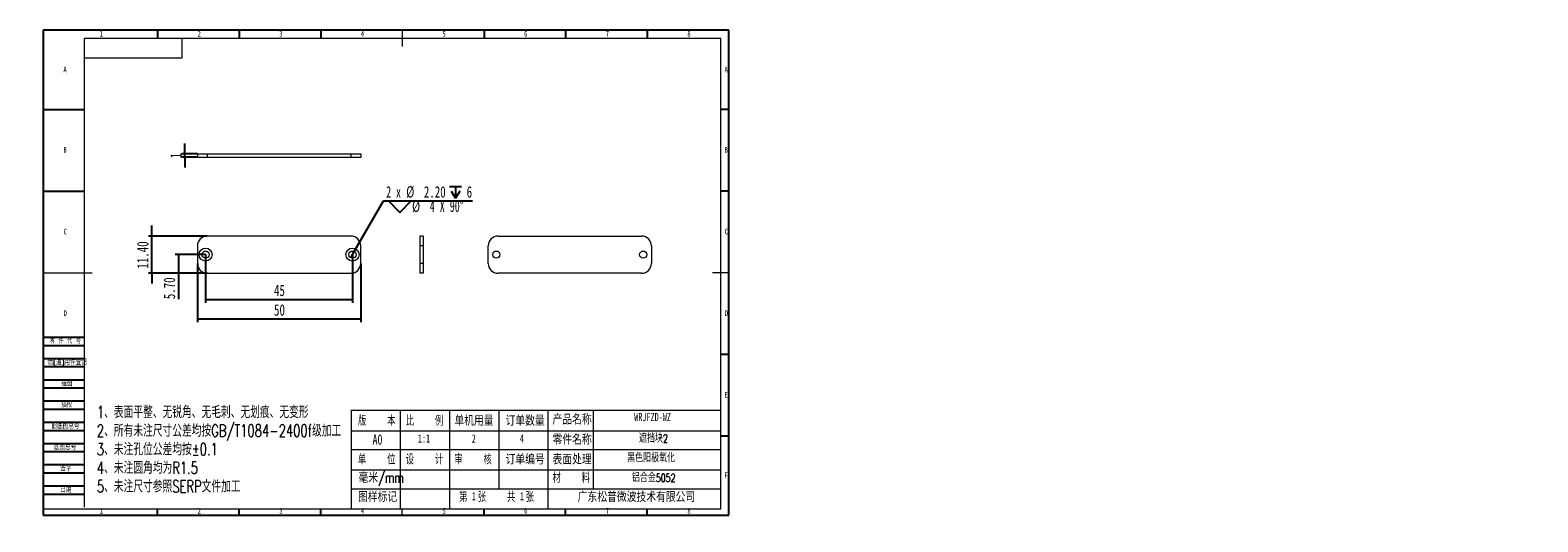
# Model space of a CAD drawing. Header units: millimetres. Extents: x -8 to 916, y -4 to 297.
import ezdxf

# ---------------------------------------------------------------- set-up
doc = ezdxf.new("R2010")
doc.units = ezdxf.units.MM
for name, color, linetype in [('10', 7, 'Continuous'), ('5', 7, 'Continuous'), ('9', 7, 'Continuous')]:
    doc.layers.add(name, color=color, linetype=linetype)
doc.styles.add('SLDTEXTSTYLE0', font='TXT', dxfattribs={"width": 0.7, "bigfont": 'bigfont'})
doc.styles.add('SLDTEXTSTYLE1', font='TXT', dxfattribs={"width": 0.7})
doc.styles.add('SLDTEXTSTYLE2', font='TXT', dxfattribs={"width": 0.614286, "bigfont": 'bigfont'})
doc.styles.add('SLDTEXTSTYLE3', font='TXT', dxfattribs={"width": 0.566667, "bigfont": 'bigfont'})
doc.styles.add('SLDTEXTSTYLE4', font='TXT', dxfattribs={"width": 0.633333})
doc.styles.add('SLDTEXTSTYLE5', font='TXT', dxfattribs={"width": 0.642857})
doc.dimstyles.new('SLDDIMSTYLE0', dxfattribs={"dimtxt": 7, "dimasz": 4.08, "dimexe": 0, "dimexo": 0.0625, "dimgap": 1.75, "dimtad": 2, "dimlfac": 0.5, "dimrnd": 1e-09, "dimzin": 12, "dimdsep": 46, "dimtxsty": 'SLDTEXTSTYLE1', "dimsah": 1, "dimcen": 0.09, "dimadec": 0, "dimazin": 3, "dimtfac": 1, "dimtofl": 0, "dimtmove": 0, "dimatfit": 3, "dimfxl": 0, "dimfrac": 2, "dimtolj": 1, "dimtzin": 12, "dimarcsym": 0})
doc.dimstyles.new('SLDDIMSTYLE1', dxfattribs={"dimtxt": 7, "dimasz": 4.08, "dimexe": 0, "dimexo": 0.0625, "dimgap": 1.75, "dimtad": 2, "dimlfac": 0.5, "dimrnd": 1e-09, "dimzin": 4, "dimdsep": 46, "dimtxsty": 'SLDTEXTSTYLE1', "dimsah": 1, "dimcen": 0.09, "dimadec": 0, "dimazin": 1, "dimtfac": 1, "dimtmove": 0, "dimatfit": 0, "dimfxl": 0, "dimfrac": 2, "dimtolj": 1, "dimtzin": 12, "dimarcsym": 0})
doc.dimstyles.new('SLDDIMSTYLE2', dxfattribs={"dimtxt": 7, "dimasz": 4.08, "dimexe": 0, "dimexo": 0.0625, "dimgap": 1.75, "dimtad": 2, "dimlfac": 0.5, "dimrnd": 1e-09, "dimzin": 4, "dimdsep": 46, "dimtxsty": 'SLDTEXTSTYLE1', "dimsah": 1, "dimcen": 0.09, "dimadec": 0, "dimazin": 1, "dimtfac": 1, "dimtofl": 0, "dimtmove": 0, "dimatfit": 3, "dimfxl": 0, "dimfrac": 2, "dimtolj": 1, "dimtzin": 12, "dimarcsym": 0})
doc.dimstyles.new('SLDDIMSTYLE3', dxfattribs={"dimtxt": 7, "dimasz": 4.08, "dimexe": 0, "dimexo": 0.0625, "dimgap": 1.75, "dimtad": 0, "dimtih": 1, "dimtoh": 1, "dimlfac": 0.5, "dimrnd": 1e-09, "dimzin": 4, "dimdsep": 46, "dimtxsty": 'SLDTEXTSTYLE1', "dimblk1": 'NONE', "dimsah": 1, "dimcen": 0, "dimadec": 0, "dimazin": 1, "dimtfac": 1, "dimtmove": 0, "dimatfit": 3, "dimldrblk": 'NONE', "dimfxl": 0, "dimfrac": 2, "dimtolj": 1, "dimtzin": 12, "dimarcsym": 0})
doc.dimstyles.new('SLDDIMSTYLE4', dxfattribs={"dimtxt": 7, "dimasz": 4.08, "dimexe": 0, "dimexo": 0.0625, "dimgap": 1.75, "dimtad": 2, "dimlfac": 0.5, "dimrnd": 1e-09, "dimzin": 12, "dimdsep": 46, "dimtxsty": 'SLDTEXTSTYLE1', "dimsah": 1, "dimcen": 0.09, "dimadec": 0, "dimazin": 3, "dimtfac": 1, "dimtmove": 0, "dimatfit": 0, "dimfxl": 0, "dimfrac": 2, "dimtolj": 1, "dimtzin": 12, "dimarcsym": 0})

# ---------------------------------------------------------------- blocks, each defined once
blk = doc.blocks.new('SW_NOTE_0')
at = {"layer": '10', "color": 0, "attachment_point": 1, "style": 'SLDTEXTSTYLE0'}
for s, insert, char_height in [('1\\M+18141\\M+1955C\\M+196CA\\M+195BD\\M+190AE\\M+18141\\M+19DD9锐\\M+18A70\\M+18141\\M+19DD9\\M+196D1\\M+18E68\\M+18141\\M+19DD9划\\M+18DAD\\M+18141\\M+19DD9变\\M+18C60', (0, 9.55), 7.40833), ('2\\M+18141\\M+18F8A\\M+1974C\\M+196A2\\M+1928D\\M+18EDA\\M+190A1\\M+18CF6\\M+18DB7\\M+18BCF\\M+188C2GB/T1084-2400f级\\M+189C1\\M+18D48', (0, -1.83), 7.40833), ('3\\M+18141\\M+196A2\\M+1928D\\M+18D45\\M+188CA\\M+18CF6\\M+18DB7\\M+18BCF\\M+188C2\\M+1817D0.1', (0, -13.21), 7.4083), ('4\\M+18141\\M+196A2\\M+1928D圆\\M+18A70\\M+18BCF为R1.5', (0, -24.58), 7.4083), ('5\\M+18141\\M+196A2\\M+1928D\\M+18EDA\\M+190A1\\M+18E51\\M+18FC6SERP\\M+195B6\\M+18C8F\\M+189C1\\M+18D48', (0, -35.96), 7.4083)]:
    blk.add_mtext(s, dxfattribs=dict(at, insert=insert, char_height=char_height))
blk = doc.blocks.new('_D')
at = {"layer": '10'}
for p, q in [((94.42, 154.17), (94.42, 118.17)), ((194.42, 154.17), (194.42, 118.17)), ((194.42, 120.17), (94.42, 120.17))]:
    blk.add_line(p, q, dxfattribs=at)
for points in [[(94.42, 120.17), (98.5, 119.67), (98.5, 120.68)], [(194.42, 120.17), (190.34, 120.68), (190.34, 119.67)]]:
    blk.add_solid(points, dxfattribs=at)
at = {"layer": '10', "insert": (141.35, 129.2), "char_height": 7, "attachment_point": 1, "style": 'SLDTEXTSTYLE1'}
blk.add_mtext('50', dxfattribs=at)
blk = doc.blocks.new('_D_1')
at = {"layer": '10'}
for p, q in [((66.42, 170.97), (66.42, 177.32)), ((100.42, 170.97), (64.42, 170.97)), ((66.42, 148.17), (66.42, 170.97)), ((100.42, 148.17), (64.42, 148.17)), ((66.42, 148.17), (66.42, 141.82))]:
    blk.add_line(p, q, dxfattribs=at)
for points in [[(66.42, 170.97), (66.93, 175.05), (65.91, 175.05)], [(66.42, 148.17), (65.91, 144.09), (66.93, 144.09)]]:
    blk.add_solid(points, dxfattribs=at)
at = {"layer": '10', "insert": (57.4, 151.03), "char_height": 7, "attachment_point": 1, "rotation": 90, "style": 'SLDTEXTSTYLE1'}
blk.add_mtext('11.40', dxfattribs=at)
blk = doc.blocks.new('_D_2')
at = {"layer": '10'}
for p, q in [((99.42, 159.57), (99.42, 130.17)), ((189.42, 159.57), (189.42, 130.17)), ((99.42, 132.17), (189.42, 132.17))]:
    blk.add_line(p, q, dxfattribs=at)
for points in [[(99.42, 132.17), (103.5, 131.67), (103.5, 132.68)], [(189.42, 132.17), (185.34, 132.68), (185.34, 131.67)]]:
    blk.add_solid(points, dxfattribs=at)
at = {"layer": '10', "insert": (141.35, 141.2), "char_height": 7, "attachment_point": 1, "style": 'SLDTEXTSTYLE1'}
blk.add_mtext('45', dxfattribs=at)
blk = doc.blocks.new('_D_3')
at = {"layer": '10'}
for p, q in [((99.42, 159.57), (80.74, 159.57)), ((82.74, 159.57), (82.74, 148.17)), ((100.42, 148.17), (80.74, 148.17)), ((82.74, 148.17), (82.74, 132.31))]:
    blk.add_line(p, q, dxfattribs=at)
for points in [[(82.74, 159.57), (82.24, 155.49), (83.25, 155.49)], [(82.74, 148.17), (83.25, 152.25), (82.24, 152.25)]]:
    blk.add_solid(points, dxfattribs=at)
at = {"layer": '10', "insert": (73.72, 132.31), "char_height": 7, "attachment_point": 1, "rotation": 90, "style": 'SLDTEXTSTYLE1'}
blk.add_mtext('5.70', dxfattribs=at)
blk = doc.blocks.new('SW_SYMBOL_HOLE_DEPTH')
at = {"layer": '10', "color": 0}
for p, q in [((0, 875), (800, 875)), ((100, 555), (400, 75)), ((400, 875), (400, 75)), ((700, 555), (400, 75))]:
    blk.add_line(p, q, dxfattribs=at)
blk = doc.blocks.new('SW_SYMBOL_HOLE_SINK')
at = {"layer": '10', "color": 0}
for p, q in [((0, 875), (800, 75)), ((800, 75), (1600, 875))]:
    blk.add_line(p, q, dxfattribs=at)
blk = doc.blocks.new('_D_4')
at = {"layer": '10'}
for p, q in [((190.52, 161.48), (208.46, 192.54)), ((208.46, 192.54), (262.86, 192.54)), ((188.32, 157.67), (190.52, 161.48))]:
    blk.add_line(p, q, dxfattribs=at)
blk.add_solid([(190.52, 161.48), (193, 164.76), (192.12, 165.27)], dxfattribs=at)
at = {"layer": '10', "xscale": 0.009023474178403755, "yscale": 0.009023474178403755, "zscale": 0.009023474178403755}
for name, p in [('SW_SYMBOL_HOLE_DEPTH', (248.94, 193.5)), ('SW_SYMBOL_HOLE_SINK', (211.19, 184.76))]:
    blk.add_blockref(name, p, dxfattribs=at)
at = {"layer": '10', "char_height": 7, "attachment_point": 1}
for s, insert, style in [('2 x', (210.05, 201.48), 'SLDTEXTSTYLE4'), ('%%c', (222.31, 201.51), 'SLDTEXTSTYLE1'), ('2.20', (233.16, 201.48), 'SLDTEXTSTYLE1'), ('6', (259.36, 201.48), 'SLDTEXTSTYLE1'), ('%%c', (225.91, 192.77), 'SLDTEXTSTYLE1'), ('4 X 90°', (236.77, 192.74), 'SLDTEXTSTYLE5')]:
    blk.add_mtext(s, dxfattribs=dict(at, insert=insert, style=style))
blk = doc.blocks.new('_NONE')
blk = doc.blocks.new('_D_5')
at = {"layer": '10'}
for p, q in [((86.76, 221.23), (86.76, 227.58)), ((94.42, 221.23), (84.76, 221.23)), ((94.42, 219.23), (84.76, 219.23)), ((86.76, 219.23), (86.76, 221.23)), ((86.76, 219.23), (86.76, 212.88))]:
    blk.add_line(p, q, dxfattribs=at)
for points in [[(86.76, 221.23), (87.26, 225.31), (86.25, 225.31)], [(86.76, 219.23), (86.25, 215.15), (87.26, 215.15)]]:
    blk.add_solid(points, dxfattribs=at)
at = {"layer": '10', "insert": (77.73, 218.59), "char_height": 7, "attachment_point": 1, "rotation": 90, "style": 'SLDTEXTSTYLE1'}
blk.add_mtext('1', dxfattribs=at)

msp = doc.modelspace()

# ---------------------------------------------------------------- linework, layer by layer
at = {"color": 7, "linetype": 'Continuous', "lineweight": 15}
for p, q in [((94.422, 221.231), (94.422, 219.231)), ((94.422, 221.231), (100.422, 221.231)), ((94.422, 219.231), (100.422, 219.231)), ((100.422, 221.231), (100.422, 219.231)), ((100.422, 221.231), (188.422, 221.231)), ((100.422, 219.231), (188.422, 219.231)), ((188.422, 221.231), (188.422, 219.231)), ((188.422, 221.231), (194.422, 221.231)), ((188.422, 219.231), (194.422, 219.231)), ((194.422, 221.231), (194.422, 219.231)), ((188.422, 170.975), (100.422, 170.975)), ((232.608, 170.975), (230.608, 170.975)), ((230.608, 170.975), (230.608, 164.975)), ((232.608, 170.975), (232.608, 164.975)), ((278.518, 170.975), (366.518, 170.975)), ((94.422, 164.975), (94.422, 154.175)), ((194.422, 154.175), (194.422, 164.975)), ((232.608, 164.975), (230.608, 164.975)), ((230.608, 164.975), (230.608, 154.175)), ((232.608, 164.975), (232.608, 154.175)), ((272.518, 154.175), (272.518, 164.975)), ((372.518, 164.975), (372.518, 154.175)), ((100.422, 148.175), (188.422, 148.175)), ((232.608, 154.175), (230.608, 154.175)), ((230.608, 154.175), (230.608, 148.175)), ((232.608, 148.175), (230.608, 148.175)), ((232.608, 154.175), (232.608, 148.175)), ((366.518, 148.175), (278.518, 148.175))]:
    msp.add_line(p, q, dxfattribs=at)
for centre, radius in [((99.422, 159.575), 4), ((99.422, 159.575), 2.2), ((189.422, 159.575), 4), ((189.422, 159.575), 2.2), ((277.518, 159.575), 2.2), ((367.518, 159.575), 2.2)]:
    msp.add_circle(centre, radius, dxfattribs=at)
for centre, start, end in [((100.422, 164.975), 90, 180), ((188.422, 164.975), 0, 90), ((278.518, 164.975), 90, 180), ((366.518, 164.975), 0, 90), ((100.422, 154.175), 180, 270), ((188.422, 154.175), 270, 0), ((278.518, 154.175), 180, 270), ((366.518, 154.175), 270, 0)]:
    msp.add_arc(centre, 6, start, end, dxfattribs=at)
at = {"layer": '10', "color": 7}
for p, q in [((0, 109), (25, 109)), ((0, 104), (25, 104)), ((0, 96), (25, 96)), ((0, 91), (25, 91)), ((0, 83), (25, 83)), ((0, 78), (25, 78)), ((0, 70), (25, 70)), ((0, 65), (25, 65)), ((0, 57), (25, 57)), ((0, 52), (25, 52)), ((0, 44), (25, 44)), ((0, 39), (25, 39)), ((0, 31), (25, 31)), ((0, 26), (25, 26)), ((0, 18), (25, 18)), ((0, 13), (25, 13))]:
    msp.add_line(p, q, dxfattribs=at)
at = {"layer": '10', "lineweight": 15}
for p, q in [((188.679, 64.43), (188.679, 3.896)), ((188.679, 64.43), (415, 64.43)), ((218.713, 64.43), (218.713, 3.896)), ((248.825, 64.43), (248.825, 3.896)), ((279.127, 64.43), (279.127, 16.21)), ((309.173, 64.43), (309.173, 3.896)), ((336.933, 64.43), (336.933, 16.21)), ((188.679, 51.81), (415, 51.81)), ((188.679, 40.192), (415, 40.192)), ((188.679, 27.932), (415, 27.932)), ((188.679, 16.21), (415, 16.21))]:
    msp.add_line(p, q, dxfattribs=at)
at = {"layer": '5'}
for p, q in [((70, 297), (70, 292)), ((120, 297), (120, 292)), ((170, 297), (170, 292)), ((270, 297), (270, 292)), ((320, 297), (320, 292)), ((370, 297), (370, 292)), ((0, 248.5), (25, 248.5)), ((420, 248.5), (415, 248.5)), ((0, 198.5), (25, 198.5)), ((420, 198.5), (415, 198.5)), ((420, 98.5), (415, 98.5)), ((420, 48.5), (415, 48.5)), ((70, 0), (70, 3.896)), ((120, 0), (120, 3.896)), ((170, 0), (170, 3.896)), ((270, 0), (270, 3.896)), ((320, 0), (320, 3.896)), ((370, 0), (370, 3.896))]:
    msp.add_line(p, q, dxfattribs=at)
at = {"layer": '5', "lineweight": 15}
for p, q in [((219.871, 297), (219.871, 287)), ((0, 148.5), (30, 148.5)), ((420, 148.5), (410, 148.5)), ((219.871, 0), (219.871, 3.896))]:
    msp.add_line(p, q, dxfattribs=at)
at = {"layer": '5', "color": 7, "lineweight": 15}
for p, q in [((415, 292), (25, 292)), ((25, 292), (25, 5)), ((85, 280), (85, 292)), ((415, 3.896), (415, 292)), ((25, 280), (85, 280)), ((0, 3.896), (415, 3.896))]:
    msp.add_line(p, q, dxfattribs=at)
at = {"layer": '9', "color": 7}
for p, q in [((420, 297), (0, 297)), ((0, 297), (0, 0)), ((420, 148.5), (420, 297)), ((420, 0), (420, 148.5)), ((0, 0), (420, 0))]:
    msp.add_line(p, q, dxfattribs=at)

# ---------------------------------------------------------------- block references
at = {"layer": '10'}
msp.add_blockref('SW_NOTE_0', (32.805, 57.372), dxfattribs=at)

# ---------------------------------------------------------------- texts
for s, insert, char_height, attachment_point, style in [('1', (35.544, 296.543), 3.5, 2, 'SLDTEXTSTYLE1'), ('2', (95.544, 296.543), 3.5, 2, 'SLDTEXTSTYLE1'), ('3', (145.544, 296.543), 3.5, 2, 'SLDTEXTSTYLE1'), ('4', (195.544, 296.543), 3.5, 2, 'SLDTEXTSTYLE1'), ('5', (245.544, 296.543), 3.5, 2, 'SLDTEXTSTYLE1'), ('6', (295.547, 296.543), 3.5, 2, 'SLDTEXTSTYLE1'), ('7', (345.547, 296.543), 3.5, 2, 'SLDTEXTSTYLE1'), ('8', (395.547, 296.543), 3.5, 2, 'SLDTEXTSTYLE1'), ('A', (13.32, 274.736), 3.5, 2, 'SLDTEXTSTYLE1'), ('A', (418.32, 274.736), 3.5, 2, 'SLDTEXTSTYLE1'), ('B', (13.32, 225.543), 3.5, 2, 'SLDTEXTSTYLE1'), ('B', (418.32, 225.543), 3.5, 2, 'SLDTEXTSTYLE1'), ('C', (13.427, 175.486), 3.5, 2, 'SLDTEXTSTYLE1'), ('C', (418.427, 175.486), 3.5, 2, 'SLDTEXTSTYLE1'), ('D', (13.43, 125.543), 3.5, 2, 'SLDTEXTSTYLE1'), ('D', (418.43, 125.543), 3.5, 2, 'SLDTEXTSTYLE1'), ('E', (418.318, 75.486), 3.5, 2, 'SLDTEXTSTYLE1'), ('\\M+194C5    \\M+1967B', (192.807, 61.157), 6.35, 1, 'SLDTEXTSTYLE3'), ('\\M+194E4    \\M+197E1', (222.061, 61.157), 6.35, 1, 'SLDTEXTSTYLE3'), ('单\\M+18AF7\\M+19770\\M+197CA', (251.837, 61.157), 6.35, 1, 'SLDTEXTSTYLE0'), ('订单\\M+19094\\M+197CA', (283.164, 61.157), 6.35, 1, 'SLDTEXTSTYLE0'), ('产\\M+19569\\M+196BC\\M+18FCC', (311.946, 61.915), 6.35, 1, 'SLDTEXTSTYLE0'), ('WRJFZD-WZ', (362.014, 62.663), 5, 1, 'SLDTEXTSTYLE1'), ('A0', (201.703, 49.583), 6.35, 1, 'SLDTEXTSTYLE1'), ('1:1', (229.464, 49.527), 5, 1, 'SLDTEXTSTYLE1'), ('2', (262.482, 49.527), 5, 1, 'SLDTEXTSTYLE1'), ('4', (291.94, 49.527), 5, 1, 'SLDTEXTSTYLE1'), ('\\M+197EB\\M+18C8F\\M+196BC\\M+18FCC', (311.958, 49.583), 6.35, 1, 'SLDTEXTSTYLE0'), ('\\M+18ED5挡块2', (364.924, 49.527), 5, 1, 'SLDTEXTSTYLE0'), ('单    \\M+188CA', (192.819, 37.451), 6.35, 1, 'SLDTEXTSTYLE3'), ('设    计', (222.061, 37.451), 6.35, 1, 'SLDTEXTSTYLE3'), ('审    \\M+18A6A', (251.825, 37.451), 6.35, 1, 'SLDTEXTSTYLE3'), ('订单编\\M+18D86', (283.158, 37.451), 6.35, 1, 'SLDTEXTSTYLE0'), ('\\M+1955C\\M+196CA处\\M+1979D', (311.958, 37.451), 6.35, 1, 'SLDTEXTSTYLE0'), ('\\M+1FC4B\\M+19046阳极氧\\M+189BB', (357.649, 37.551), 5, 1, 'SLDTEXTSTYLE0'), ('\\M+19F7C\\M+195C4/mm', (193.13, 26.277), 6.35, 1, 'SLDTEXTSTYLE0'), ('\\M+18DDE    \\M+197BF', (311.958, 26.17), 6.35, 1, 'SLDTEXTSTYLE3'), ('铝\\M+18D87\\M+18BE05052', (360.559, 25.418), 5, 1, 'SLDTEXTSTYLE0'), ('F', (418.224, 26.236), 3.5, 2, 'SLDTEXTSTYLE1'), ('图样标记', (192.807, 14.487), 6.35, 1, 'SLDTEXTSTYLE0'), ('\\M+191E6  张    \\M+18BA4  张', (254.755, 14.487), 6.35, 1, 'SLDTEXTSTYLE3'), ('1', (262.482, 14.179), 5, 1, 'SLDTEXTSTYLE1'), ('1', (291.94, 14.179), 5, 1, 'SLDTEXTSTYLE1'), ('\\M+19BF6东\\M+18FBC\\M+19581\\M+194F7\\M+19467\\M+18B5A术\\M+1974C\\M+18CC0\\M+18CF6\\M+18E69', (327.369, 14.487), 6.35, 1, 'SLDTEXTSTYLE0'), ('1', (35.544, 4.486), 3.5, 2, 'SLDTEXTSTYLE1'), ('2', (95.544, 4.486), 3.5, 2, 'SLDTEXTSTYLE1'), ('3', (145.544, 4.486), 3.5, 2, 'SLDTEXTSTYLE1'), ('4', (195.544, 4.486), 3.5, 2, 'SLDTEXTSTYLE1'), ('5', (245.544, 4.486), 3.5, 2, 'SLDTEXTSTYLE1'), ('6', (295.547, 4.486), 3.5, 2, 'SLDTEXTSTYLE1'), ('7', (345.547, 4.486), 3.5, 2, 'SLDTEXTSTYLE1'), ('8', (395.547, 4.486), 3.5, 2, 'SLDTEXTSTYLE1')]:
    msp.add_mtext(s, dxfattribs=dict(at, insert=insert, char_height=char_height, attachment_point=attachment_point, style=style))
at = {"layer": '10', "color": 7, "char_height": 3.5}
for s, insert, attachment_point, style in [('\\M+197EB \\M+18C8F \\M+191E3 \\M+18D86', (4.023, 108.595), 1, 'SLDTEXTSTYLE2'), ('\\M+18ED8(\\M+192CA)\\M+19770\\M+18C8F\\M+1936F记', (2.474, 95.499), 1, 'SLDTEXTSTYLE0'), ('\\M+19560图', (14.33, 82.553), 2, 'SLDTEXTSTYLE0'), ('\\M+19560\\M+18D5A', (14.298, 69.517), 2, 'SLDTEXTSTYLE0'), ('\\M+18B8C\\M+192EA图总\\M+18D86', (5, 56.488), 1, 'SLDTEXTSTYLE0'), ('\\M+192EA图总\\M+18D86', (6.5, 43.486), 1, 'SLDTEXTSTYLE0'), ('签\\M+18E9A', (13.804, 30.537), 2, 'SLDTEXTSTYLE0'), ('\\M+193FA\\M+18AFA', (13.881, 17.437), 2, 'SLDTEXTSTYLE0')]:
    msp.add_mtext(s, dxfattribs=dict(at, insert=insert, attachment_point=attachment_point, style=style))

# ---------------------------------------------------------------- dimensions: what is measured, and where the dimension line sits
at = {"layer": '10'}
for base, p1, p2, angle, dimstyle, picture, middle in [((86.756, 221.231), (94.422, 219.231), (94.422, 221.231), 90, 'SLDDIMSTYLE4', '_D_5', (86.756, 220.127)), ((66.422, 170.975), (100.422, 148.175), (100.422, 170.975), 90, 'SLDDIMSTYLE1', '_D_1', (66.422, 158.709)), ((82.744, 148.175), (99.422, 159.575), (100.422, 148.175), 90, 'SLDDIMSTYLE2', '_D_3', (82.744, 138.447)), ((189.422, 132.175), (99.422, 159.575), (189.422, 159.575), 0, 'SLDDIMSTYLE0', '_D_2', (144.422, 132.175))]:
    dim = msp.add_linear_dim(base=base, p1=p1, p2=p2, angle=angle, dimstyle=dimstyle, dxfattribs=at)
    dim.commit()
    dim.dimension.update_dxf_attribs({"geometry": picture, "text_midpoint": middle, "dimtype": 160})
dim = msp.add_diameter_dim_2p(p1=(188.322, 157.67), p2=(190.523, 161.48), text='2 x <> {\\fGDT;x} 6\\P{\\fGDT;w}%%c 4 X 90°\\P', dimstyle='SLDDIMSTYLE3', dxfattribs=at)
dim.commit()
dim.dimension.update_dxf_attribs({"geometry": '_D_4', "text_midpoint": (236.453, 192.458), "dimtype": 163})
dim = msp.add_linear_dim(base=(94.422, 120.175), p1=(194.422, 154.175), p2=(94.422, 154.175), dimstyle='SLDDIMSTYLE0', dxfattribs=at)
dim.commit()
dim.dimension.update_dxf_attribs({"geometry": '_D', "text_midpoint": (144.422, 120.175), "dimtype": 160})

doc.saveas('drawing.dxf')
